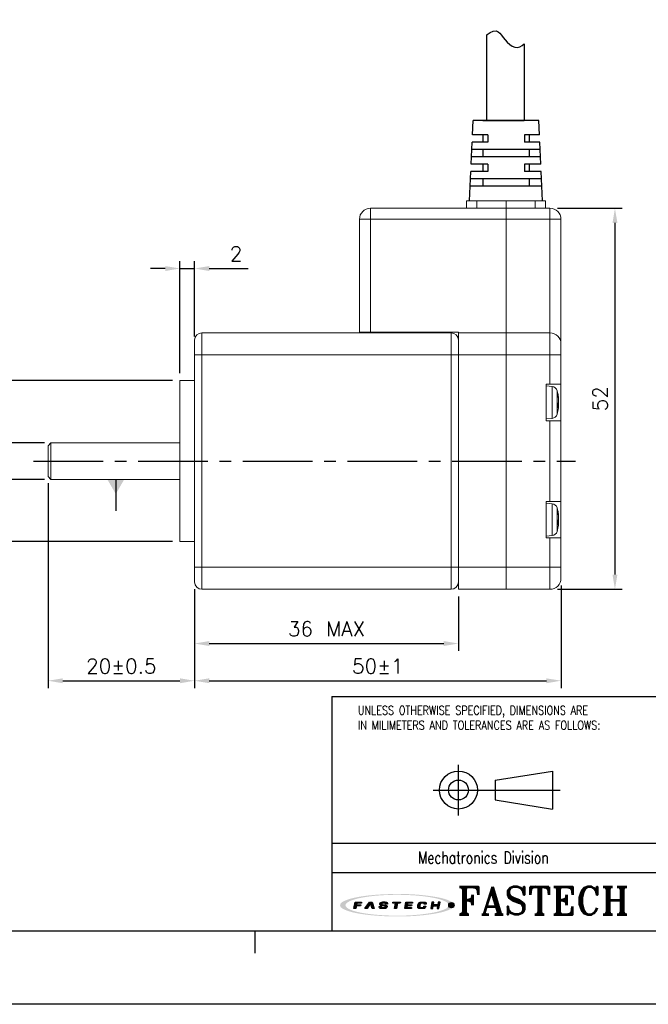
# Model space of a CAD drawing. Header units: millimetres. Extents: x 0 to 297, y 0 to 210.
# Tile 2 of 4: x 116 to 202, y 0 to 134. Entities that reach past the tile are written whole.
import ezdxf

# ---------------------------------------------------------------- set-up
doc = ezdxf.new("R2010")
doc.units = ezdxf.units.MM
doc.header["$PDSIZE"] = -1
doc.linetypes.add('CENTER2', pattern=[28.575, 19.05, -3.175, 3.175, -3.175])
for name, color, linetype in [('LAYER_2', 1, 'Continuous'), ('LAYER_4', 3, 'Continuous'), ('SHEET', 1, 'Continuous')]:
    doc.layers.add(name, color=color, linetype=linetype)
doc.styles.add('SHEET1', font='ROMANS.SHX', dxfattribs={"width": 0.8, "height": 3})
doc.styles.add('SHEET3', font='ROMANT.SHX', dxfattribs={"height": 3})
doc.styles.get("Standard").update_dxf_attribs({"font": 'txt.shx', "bigfont": 'whgtxt.shx'})
doc.dimstyles.new('ISO-25', dxfattribs={"dimtxt": 2.5, "dimasz": 2.5, "dimexe": 1.25, "dimexo": 0.625, "dimtad": 1, "dimtxsty": 'Standard', "dimcen": 2.5, "dimadec": 0, "dimazin": 0, "dimtfac": 1, "dimtmove": 0, "dimatfit": 3, "dimfxl": 0, "dimarcsym": 0})

# ---------------------------------------------------------------- blocks, each defined once
blk = doc.blocks.new('AI9-BLK2')
at = {"layer": 'LAYER_4'}
h = blk.add_hatch(color=12, dxfattribs=at)
edge = h.paths.add_edge_path()
edge.add_spline(control_points=[(66.5, 0), (66.5, -3.5), (61.3, -5.3), (58.7, -6.3), (52, -8.8), (44.8, -10), (37.7, -11), (17.3, -13.9), (-3.7, -14.1), (-24.3, -12.5), (-32.9, -11.8), (-41.6, -10.8), (-50, -8.9), (-54.9, -7.7), (-60.6, -6.4), (-64.7, -3.2), (-73, 3.4), (-52.4, 8.3), (-49.2, 9), (-40.6, 10.9), (-31.8, 11.9), (-23.1, 12.6), (-12.4, 13.4), (-1.5, 13.6), (9.2, 13.3), (19.1, 13), (29, 12.3), (38.8, 10.9), (45.7, 9.9), (52.7, 8.7), (59.3, 6.1), (61.8, 5.2), (66.5, 3.3), (66.5, 0), (66.6, -0.8), (73.6, -0.7), (73.6, 0), (73.5, 3.5), (68.7, 5.4), (66.1, 6.4), (59.6, 9), (52.6, 10.3), (45.8, 11.3), (24.9, 14.6), (3.4, 15.1), (-17.7, 14), (-27.4, 13.6), (-37.2, 12.7), (-46.8, 11.2), (-53.5, 10.1), (-60.4, 8.7), (-66.7, 6.1), (-69.1, 5.1), (-73.9, 3.1), (-73.6, -0.3), (-73.4, -3.7), (-68.1, -5.6), (-65.5, -6.6), (-58.9, -9.2), (-51.8, -10.4), (-44.8, -11.5), (-35, -13), (-25, -13.7), (-15.1, -14.2), (5.8, -15), (27.1, -14.4), (47.8, -11), (54.2, -9.9), (60.6, -8.6), (66.6, -6.1), (69.1, -5.1), (73.5, -3.2), (73.6, 0), (73.6, 0.8), (66.6, 0.9), (66.5, 0)], knot_values=[0, 0, 0, 0, 1, 1, 1, 2, 2, 2, 3, 3, 3, 4, 4, 4, 5, 5, 5, 6, 6, 6, 7, 7, 7, 8, 8, 8, 9, 9, 9, 10, 10, 10, 11, 11, 11, 12, 12, 12, 13, 13, 13, 14, 14, 14, 15, 15, 15, 16, 16, 16, 17, 17, 17, 18, 18, 18, 19, 19, 19, 20, 20, 20, 21, 21, 21, 22, 22, 22, 23, 23, 23, 24, 24, 24, 25, 25, 25, 25], degree=3, periodic=0)
blk = doc.blocks.new('AI9-BLK1')
at = {"layer": 'LAYER_4', "color": 7}
blk.add_blockref('AI9-BLK2', (0, 0), dxfattribs=at)
blk = doc.blocks.new('AI9-BLK3')
at = {"layer": 'LAYER_2'}
for points in [[(-55.6, -4.3), (-54.1, 4.2), (-45.8, 4.1), (-46, 2.8), (-51.9, 2.8), (-52.2, 0.7), (-46.8, 0.6), (-47, -0.8), (-52.4, -0.8), (-53.1, -4.3)], [(-41.4, -4.2), (-35.7, 4.2), (-32.1, 4.2), (-29.5, -4.1), (-32.2, -4.1), (-34.2, 2.7), (-38.7, -4.2)], [(-5.3, 4.2), (4.3, 4.1), (4.1, 2.7), (0.4, 2.7), (-0.8, -4.2), (-3.2, -4.2), (-2.1, 2.7), (-5.6, 2.7)], [(11.4, 4.2), (20, 4.1), (19.8, 2.8), (13.7, 2.8), (13.4, 0.8), (19, 0.7), (18.8, -0.6), (13.1, -0.6), (12.7, -2.7), (18.7, -2.8), (18.5, -4.2), (9.9, -4.2)], [(45, 4.2), (43.5, -4.1), (46, -4.2), (46.6, -0.6), (52.3, -0.7), (51.7, -4.2), (54.1, -4.2), (55.6, 4.2), (53.1, 4.2), (52.5, 0.8), (46.9, 0.8), (47.5, 4.2)]]:
    blk.add_hatch(color=12, dxfattribs=at).paths.add_polyline_path(points)
h = blk.add_hatch(color=12, dxfattribs=at)
edge = h.paths.add_edge_path()
edge.add_spline(control_points=[(-15.2, -1.5), (-15.2, -2.9), (-16.3, -2.9), (-17.5, -2.9), (-17.7, -2.9), (-18.2, -2.9), (-18.5, -2.9), (-20, -2.9), (-20.4, -2.7), (-20.4, -2.1), (-20.4, -1.9), (-20.4, -1.4), (-20.4, -1.4), (-20.4, -1.4), (-22.9, -1.4), (-22.9, -1.4), (-22.9, -1.4), (-22.9, -2.3), (-22.9, -2.5), (-22.9, -3.9), (-21.3, -4.3), (-19.8, -4.3), (-19.5, -4.3), (-17.1, -4.3), (-16.9, -4.3), (-14.1, -4.3), (-12.8, -3.1), (-12.8, -1.8), (-12.8, -1.7), (-12.8, -1.1), (-12.8, -1), (-12.8, 0.2), (-14.1, 0.7), (-16.1, 0.7), (-16.3, 0.7), (-17.5, 0.7), (-17.7, 0.7), (-19.1, 0.7), (-19.7, 0.9), (-19.6, 1.9), (-19.5, 2.9), (-18.4, 2.9), (-17.8, 2.9), (-17.6, 2.9), (-16.5, 2.9), (-16.2, 2.9), (-15, 2.9), (-14.8, 2.6), (-14.8, 2.3), (-14.8, 2.1), (-14.9, 1.7), (-14.9, 1.7), (-14.9, 1.7), (-12.3, 1.6), (-12.3, 1.6), (-12.3, 1.6), (-12.3, 2.6), (-12.3, 2.8), (-12.3, 3.9), (-14.1, 4.3), (-15.7, 4.3), (-16.8, 4.3), (-17.9, 4.3), (-18.2, 4.3), (-20.4, 4.3), (-22, 3.6), (-22.1, 2), (-22.1, 1.8), (-22.1, 1.3), (-22.1, 1.1), (-22.2, -0.1), (-20.7, -0.6), (-19.2, -0.6), (-19, -0.6), (-17.3, -0.7), (-17.1, -0.7), (-15.5, -0.7), (-15.2, -1.1), (-15.2, -1.5)], knot_values=[0, 0, 0, 0, 1, 1, 1, 2, 2, 2, 3, 3, 3, 4, 4, 4, 5, 5, 5, 6, 6, 6, 7, 7, 7, 8, 8, 8, 9, 9, 9, 10, 10, 10, 11, 11, 11, 12, 12, 12, 13, 13, 13, 14, 14, 14, 15, 15, 15, 16, 16, 16, 17, 17, 17, 18, 18, 18, 19, 19, 19, 20, 20, 20, 21, 21, 21, 22, 22, 22, 23, 23, 23, 24, 24, 24, 25, 25, 25, 26, 26, 26, 26], degree=3, periodic=0)
h = blk.add_hatch(color=12, dxfattribs=at)
edge = h.paths.add_edge_path()
edge.add_spline(control_points=[(35, 1.4), (35, 1.4), (37.4, 1.4), (37.4, 1.4), (37.4, 1.4), (37.5, 2), (37.5, 2.4), (37.5, 3.1), (37.3, 4.2), (34.5, 4.2), (34.2, 4.2), (32.2, 4.2), (31.6, 4.2), (28.5, 4.3), (27.4, 2.7), (27.2, 1.5), (27.1, 1), (26.8, -0.6), (26.7, -1.2), (26.5, -2.6), (26.6, -4.3), (30.1, -4.3), (30.5, -4.3), (31.7, -4.3), (32.2, -4.3), (34.9, -4.3), (36.6, -4), (36.9, -2.3), (36.9, -1.9), (37, -1.1), (37, -1.1), (37, -1.1), (34.6, -1.1), (34.6, -1.1), (34.6, -1.1), (34.6, -1.6), (34.6, -1.7), (34.4, -2.5), (33.8, -2.8), (32.5, -2.8), (32.2, -2.8), (31.2, -2.8), (30.8, -2.8), (29.4, -2.8), (29.1, -2.3), (29.2, -1.4), (29.2, -1), (29.5, 0.7), (29.5, 1.1), (29.8, 2.5), (30.7, 2.8), (31.7, 2.8), (32.2, 2.8), (33.4, 2.8), (33.7, 2.8), (34.7, 2.8), (35.1, 2.5), (35.1, 1.9), (35, 1.7), (35, 1.4), (35, 1.4)], knot_values=[0, 0, 0, 0, 1, 1, 1, 2, 2, 2, 3, 3, 3, 4, 4, 4, 5, 5, 5, 6, 6, 6, 7, 7, 7, 8, 8, 8, 9, 9, 9, 10, 10, 10, 11, 11, 11, 12, 12, 12, 13, 13, 13, 14, 14, 14, 15, 15, 15, 16, 16, 16, 17, 17, 17, 18, 18, 18, 19, 19, 19, 20, 20, 20, 20], degree=3, periodic=0)
at = {"layer": 'LAYER_2', "color": 12}
for points in [[(-55.6, -4.3), (-54.1, 4.2), (-45.8, 4.1), (-46, 2.8), (-51.9, 2.8), (-52.2, 0.7), (-46.8, 0.6), (-47, -0.8), (-52.4, -0.8), (-53.1, -4.3)], [(-41.4, -4.2), (-35.7, 4.2), (-32.1, 4.2), (-29.5, -4.1), (-32.2, -4.1), (-34.2, 2.7), (-38.7, -4.2)], [(-5.3, 4.2), (4.3, 4.1), (4.1, 2.7), (0.4, 2.7), (-0.8, -4.2), (-3.2, -4.2), (-2.1, 2.7), (-5.6, 2.7)], [(11.4, 4.2), (20, 4.1), (19.8, 2.8), (13.7, 2.8), (13.4, 0.8), (19, 0.7), (18.8, -0.6), (13.1, -0.6), (12.7, -2.7), (18.7, -2.8), (18.5, -4.2), (9.9, -4.2)], [(45, 4.2), (43.5, -4.1), (46, -4.2), (46.6, -0.6), (52.3, -0.7), (51.7, -4.2), (54.1, -4.2), (55.6, 4.2), (53.1, 4.2), (52.5, 0.8), (46.9, 0.8), (47.5, 4.2)]]:
    blk.add_lwpolyline(points, close=True, dxfattribs=at)
for points, knots in [([(-15.2, -1.5), (-15.2, -2.9), (-16.3, -2.9), (-17.5, -2.9), (-17.7, -2.9), (-18.2, -2.9), (-18.5, -2.9), (-20, -2.9), (-20.4, -2.7), (-20.4, -2.1), (-20.4, -1.9), (-20.4, -1.4), (-20.4, -1.4), (-20.4, -1.4), (-22.9, -1.4), (-22.9, -1.4), (-22.9, -1.4), (-22.9, -2.3), (-22.9, -2.5), (-22.9, -3.9), (-21.3, -4.3), (-19.8, -4.3), (-19.5, -4.3), (-17.1, -4.3), (-16.9, -4.3), (-14.1, -4.3), (-12.8, -3.1), (-12.8, -1.8), (-12.8, -1.7), (-12.8, -1.1), (-12.8, -1), (-12.8, 0.2), (-14.1, 0.7), (-16.1, 0.7), (-16.3, 0.7), (-17.5, 0.7), (-17.7, 0.7), (-19.1, 0.7), (-19.7, 0.9), (-19.6, 1.9), (-19.5, 2.9), (-18.4, 2.9), (-17.8, 2.9), (-17.6, 2.9), (-16.5, 2.9), (-16.2, 2.9), (-15, 2.9), (-14.8, 2.6), (-14.8, 2.3), (-14.8, 2.1), (-14.9, 1.7), (-14.9, 1.7), (-14.9, 1.7), (-12.3, 1.6), (-12.3, 1.6), (-12.3, 1.6), (-12.3, 2.6), (-12.3, 2.8), (-12.3, 3.9), (-14.1, 4.3), (-15.7, 4.3), (-16.8, 4.3), (-17.9, 4.3), (-18.2, 4.3), (-20.4, 4.3), (-22, 3.6), (-22.1, 2), (-22.1, 1.8), (-22.1, 1.3), (-22.1, 1.1), (-22.2, -0.1), (-20.7, -0.6), (-19.2, -0.6), (-19, -0.6), (-17.3, -0.7), (-17.1, -0.7), (-15.5, -0.7), (-15.2, -1.1), (-15.2, -1.5)], [0, 0, 0, 0, 1, 1, 1, 2, 2, 2, 3, 3, 3, 4, 4, 4, 5, 5, 5, 6, 6, 6, 7, 7, 7, 8, 8, 8, 9, 9, 9, 10, 10, 10, 11, 11, 11, 12, 12, 12, 13, 13, 13, 14, 14, 14, 15, 15, 15, 16, 16, 16, 17, 17, 17, 18, 18, 18, 19, 19, 19, 20, 20, 20, 21, 21, 21, 22, 22, 22, 23, 23, 23, 24, 24, 24, 25, 25, 25, 26, 26, 26, 26]), ([(35, 1.4), (35, 1.4), (37.4, 1.4), (37.4, 1.4), (37.4, 1.4), (37.5, 2), (37.5, 2.4), (37.5, 3.1), (37.3, 4.2), (34.5, 4.2), (34.2, 4.2), (32.2, 4.2), (31.6, 4.2), (28.5, 4.3), (27.4, 2.7), (27.2, 1.5), (27.1, 1), (26.8, -0.6), (26.7, -1.2), (26.5, -2.6), (26.6, -4.3), (30.1, -4.3), (30.5, -4.3), (31.7, -4.3), (32.2, -4.3), (34.9, -4.3), (36.6, -4), (36.9, -2.3), (36.9, -1.9), (37, -1.1), (37, -1.1), (37, -1.1), (34.6, -1.1), (34.6, -1.1), (34.6, -1.1), (34.6, -1.6), (34.6, -1.7), (34.4, -2.5), (33.8, -2.8), (32.5, -2.8), (32.2, -2.8), (31.2, -2.8), (30.8, -2.8), (29.4, -2.8), (29.1, -2.3), (29.2, -1.4), (29.2, -1), (29.5, 0.7), (29.5, 1.1), (29.8, 2.5), (30.7, 2.8), (31.7, 2.8), (32.2, 2.8), (33.4, 2.8), (33.7, 2.8), (34.7, 2.8), (35.1, 2.5), (35.1, 1.9), (35, 1.7), (35, 1.4), (35, 1.4)], [0, 0, 0, 0, 1, 1, 1, 2, 2, 2, 3, 3, 3, 4, 4, 4, 5, 5, 5, 6, 6, 6, 7, 7, 7, 8, 8, 8, 9, 9, 9, 10, 10, 10, 11, 11, 11, 12, 12, 12, 13, 13, 13, 14, 14, 14, 15, 15, 15, 16, 16, 16, 17, 17, 17, 18, 18, 18, 19, 19, 19, 20, 20, 20, 20])]:
    blk.add_open_spline(points, degree=3, knots=knots, dxfattribs=at)
blk = doc.blocks.new('*D174')
at = {"color": 8, "lineweight": -2}
for p, q in [((137.28, 85.14), (106.73, 85.14)), ((107.73, 65.14), (107.73, 83.14)), ((137.28, 63.14), (106.73, 63.14))]:
    blk.add_line(p, q, dxfattribs=at)
at = {"color": 8}
for points in [[(107.39, 83.14), (108.06, 83.14), (107.73, 85.14)], [(107.39, 65.14), (108.06, 65.14), (107.73, 63.14)]]:
    blk.add_solid(points, dxfattribs=at)
at = {"layer": 'Defpoints', "color": 0}
for p in [(107.73, 85.14), (138.28, 85.14), (138.28, 63.14)]:
    blk.add_point(p, dxfattribs=at)
at = {"color": 3, "insert": (105.09, 74.14), "char_height": 2, "attachment_point": 5, "rotation": 90}
blk.add_mtext('\\A1;%%C22{\\H1.400000;\\S 0^ -0.05;}', dxfattribs=at)
blk = doc.blocks.new('*D175')
at = {"color": 8, "lineweight": -2}
for p, q in [((114.22, 78.64), (114.22, 92.71)), ((119.78, 76.64), (113.22, 76.64)), ((114.22, 71.64), (114.22, 76.64)), ((119.78, 71.64), (113.22, 71.64)), ((114.22, 69.64), (114.22, 67.64))]:
    blk.add_line(p, q, dxfattribs=at)
at = {"color": 8}
for points in [[(113.88, 78.64), (114.55, 78.64), (114.22, 76.64)], [(113.88, 69.64), (114.55, 69.64), (114.22, 71.64)]]:
    blk.add_solid(points, dxfattribs=at)
at = {"layer": 'Defpoints', "color": 0}
for p in [(114.22, 76.64), (120.78, 76.64), (120.78, 71.64)]:
    blk.add_point(p, dxfattribs=at)
at = {"color": 3, "insert": (111.58, 86.67), "char_height": 2, "attachment_point": 5, "rotation": 90}
blk.add_mtext('\\A1;%%C5{\\H1.400000;\\S 0^ -0.013;}', dxfattribs=at)
blk = doc.blocks.new('*D176')
at = {"color": 8, "lineweight": -2}
for p, q in [((120.28, 71.14), (120.28, 43.16)), ((140.28, 56.64), (140.28, 43.16)), ((122.28, 44.16), (138.28, 44.16))]:
    blk.add_line(p, q, dxfattribs=at)
at = {"color": 8}
for points in [[(122.28, 44.49), (122.28, 43.82), (120.28, 44.16)], [(138.28, 44.49), (138.28, 43.82), (140.28, 44.16)]]:
    blk.add_solid(points, dxfattribs=at)
at = {"layer": 'Defpoints', "color": 0}
for p in [(120.28, 72.14), (140.28, 57.64), (140.28, 44.16)]:
    blk.add_point(p, dxfattribs=at)
at = {"color": 3, "insert": (130.28, 46.16), "char_height": 2, "attachment_point": 5}
blk.add_mtext('\\A1;20±0.5', dxfattribs=at)
blk = doc.blocks.new('*D177')
at = {"color": 8, "lineweight": -2}
for p, q in [((140.28, 56.64), (140.28, 48.24)), ((176.28, 55.64), (176.28, 48.24)), ((142.28, 49.24), (174.28, 49.24))]:
    blk.add_line(p, q, dxfattribs=at)
at = {"color": 8}
for points in [[(142.28, 49.57), (142.28, 48.9), (140.28, 49.24)], [(174.28, 49.57), (174.28, 48.9), (176.28, 49.24)]]:
    blk.add_solid(points, dxfattribs=at)
at = {"layer": 'Defpoints', "color": 0}
for p in [(140.28, 57.64), (176.28, 56.64), (176.28, 49.24)]:
    blk.add_point(p, dxfattribs=at)
at = {"color": 3, "insert": (158.28, 51.24), "char_height": 2, "attachment_point": 5}
blk.add_mtext('\\A1;36 MAX', dxfattribs=at)
blk = doc.blocks.new('*D178')
at = {"color": 8, "lineweight": -2}
for p, q in [((138.28, 86.14), (138.28, 101.42)), ((140.28, 91.14), (140.28, 101.42)), ((136.28, 100.42), (134.28, 100.42)), ((138.28, 100.42), (140.28, 100.42)), ((142.28, 100.42), (147.61, 100.42))]:
    blk.add_line(p, q, dxfattribs=at)
at = {"color": 8}
for points in [[(136.28, 100.75), (136.28, 100.08), (138.28, 100.42)], [(142.28, 100.75), (142.28, 100.08), (140.28, 100.42)]]:
    blk.add_solid(points, dxfattribs=at)
at = {"layer": 'Defpoints', "color": 0}
for p in [(140.28, 100.42), (140.28, 90.14), (138.28, 85.14)]:
    blk.add_point(p, dxfattribs=at)
at = {"color": 3, "insert": (145.94, 102.42), "char_height": 2, "attachment_point": 5}
blk.add_mtext('\\A1;2', dxfattribs=at)
blk = doc.blocks.new('*D179')
at = {"color": 8, "lineweight": -2}
for p, q in [((140.28, 56.64), (140.28, 43.16)), ((190.28, 57.14), (190.28, 43.16)), ((142.28, 44.16), (188.28, 44.16))]:
    blk.add_line(p, q, dxfattribs=at)
at = {"color": 8}
for points in [[(142.28, 44.49), (142.28, 43.82), (140.28, 44.16)], [(188.28, 44.49), (188.28, 43.82), (190.28, 44.16)]]:
    blk.add_solid(points, dxfattribs=at)
at = {"layer": 'Defpoints', "color": 0}
for p in [(190.28, 58.14), (140.28, 57.64), (190.28, 44.16)]:
    blk.add_point(p, dxfattribs=at)
at = {"color": 3, "insert": (165.28, 46.16), "char_height": 2, "attachment_point": 5}
blk.add_mtext('\\A1;50±1', dxfattribs=at)
blk = doc.blocks.new('*D180')
at = {"color": 8, "lineweight": -2}
for p, q in [((189.78, 108.64), (198.64, 108.64)), ((197.64, 106.64), (197.64, 58.64)), ((189.78, 56.64), (198.64, 56.64))]:
    blk.add_line(p, q, dxfattribs=at)
at = {"color": 8}
for points in [[(197.31, 106.64), (197.98, 106.64), (197.64, 108.64)], [(197.31, 58.64), (197.98, 58.64), (197.64, 56.64)]]:
    blk.add_solid(points, dxfattribs=at)
at = {"layer": 'Defpoints', "color": 0}
for p in [(188.78, 108.64), (188.78, 56.64), (197.64, 56.64)]:
    blk.add_point(p, dxfattribs=at)
at = {"color": 3, "insert": (195.64, 82.64), "char_height": 2, "attachment_point": 5, "rotation": 90}
blk.add_mtext('\\A1;52', dxfattribs=at)

msp = doc.modelspace()

# ---------------------------------------------------------------- hatches: boundary and pattern name
h = msp.add_hatch(color=1)
edge = h.paths.add_edge_path()
edge.add_arc((175.3273, 13.5263), 0.3631, 0, 360)

# ---------------------------------------------------------------- linework, layer by layer
at = {"color": 0}
for p, q in [((180.1326, 132.281), (180.2202, 132.3639)), ((180.2202, 132.3639), (180.6244, 132.6506)), ((180.6244, 132.6506), (181.0336, 132.8284)), ((181.0336, 132.8284), (181.4193, 132.8511)), ((181.4193, 132.8511), (181.6861, 132.7416)), ((181.6861, 132.7416), (181.9318, 132.5395)), ((181.9318, 132.5395), (182.1665, 132.2719)), ((182.1665, 132.2719), (182.4005, 131.966)), ((182.4005, 131.966), (182.6448, 131.6488)), ((182.6448, 131.6488), (182.9546, 131.2946)), ((182.9546, 131.2946), (183.2873, 130.9869)), ((183.2873, 130.9869), (183.6363, 130.7501)), ((183.6363, 130.7501), (183.9967, 130.6085)), ((183.9967, 130.6085), (184.3628, 130.5868)), ((184.3628, 130.5868), (184.6783, 130.6765)), ((184.6783, 130.6765), (184.9839, 130.8507)), ((184.9839, 130.8507), (185.245, 131.0653))]:
    msp.add_line(p, q, dxfattribs=at)
for p, q in [((180.1326, 132.281), (180.1326, 120.641)), ((185.245, 131.0653), (185.245, 120.641)), ((178.1858, 118.641), (178.2767, 120.641)), ((187.2767, 120.641), (178.2767, 120.641)), ((184.9267, 120.641), (179.6267, 120.641)), ((185.3329, 120.641), (180.0447, 120.641)), ((180.1326, 120.641), (185.245, 120.641)), ((182.7329, 120.641), (184.9267, 120.641)), ((187.3676, 118.641), (187.2767, 120.641)), ((180.2767, 118.641), (178.1858, 118.641)), ((180.2767, 118.641), (178.1858, 118.641)), ((179.6267, 118.641), (179.6267, 117.641)), ((180.2767, 118.641), (180.2767, 117.641)), ((187.3676, 118.641), (185.2767, 118.641)), ((185.2767, 118.641), (185.2767, 117.641)), ((185.9267, 118.641), (185.9267, 117.641)), ((178.004, 114.641), (178.1403, 117.641)), ((180.2767, 117.641), (178.1403, 117.641)), ((180.2767, 117.641), (178.1403, 117.641)), ((187.413, 117.641), (185.2767, 117.641)), ((187.5494, 114.641), (187.413, 117.641)), ((187.504, 115.641), (178.0494, 115.641)), ((187.4585, 116.641), (178.0949, 116.641)), ((179.6267, 116.641), (179.6267, 115.641)), ((185.9267, 116.641), (185.9267, 115.641)), ((180.2767, 114.641), (178.004, 114.641)), ((179.6267, 114.641), (179.6267, 113.641)), ((180.2767, 114.641), (180.2767, 113.641)), ((187.5494, 114.641), (185.2767, 114.641)), ((185.2767, 114.641), (185.2767, 113.641)), ((185.9267, 114.641), (185.9267, 113.641)), ((177.7767, 109.641), (177.9585, 113.641)), ((180.2767, 113.641), (177.9585, 113.641)), ((187.5949, 113.641), (185.2767, 113.641)), ((187.7767, 109.641), (187.5949, 113.641)), ((187.6858, 111.641), (177.8676, 111.641)), ((187.6403, 112.641), (177.913, 112.641)), ((179.6267, 112.641), (179.6267, 111.641)), ((185.9267, 112.641), (185.9267, 111.641))]:
    msp.add_line(p, q)
at = {"lineweight": 35}
msp.add_line((179.6267, 120.641), (182.7329, 120.641), dxfattribs=at)
at = {"color": 7, "linetype": 'Continuous', "lineweight": 15}
for p, q in [((177.3767, 109.641), (177.3767, 108.641)), ((177.3767, 109.641), (178.7767, 109.641)), ((178.7767, 109.641), (178.7767, 108.641)), ((178.7767, 109.641), (182.7767, 109.641)), ((182.7767, 109.641), (186.7767, 109.641)), ((182.7767, 109.641), (182.7767, 108.641)), ((186.7767, 108.641), (186.7767, 109.641)), ((186.7767, 109.641), (188.1767, 109.641)), ((188.1767, 108.641), (188.1767, 109.641)), ((164.2767, 107.141), (164.2767, 108.641)), ((164.2767, 108.641), (182.7767, 108.641)), ((182.7767, 108.641), (188.7767, 108.641)), ((182.7767, 107.141), (182.7767, 108.641)), ((188.7767, 108.641), (188.7767, 107.141)), ((162.7767, 107.141), (164.2767, 107.141)), ((162.7767, 91.741), (162.7767, 107.141)), ((164.2767, 107.141), (164.2767, 91.741)), ((182.7767, 107.141), (164.2767, 107.141)), ((188.7767, 107.141), (182.7767, 107.141)), ((182.7767, 91.641), (182.7767, 107.141)), ((188.7767, 91.641), (188.7767, 107.141)), ((190.2767, 107.141), (188.7767, 107.141)), ((190.2767, 107.141), (190.2767, 90.141)), ((141.2767, 88.641), (141.2767, 91.641)), ((141.2767, 91.641), (175.2767, 91.641)), ((164.2767, 91.741), (162.7767, 91.741)), ((176.2767, 91.741), (164.2767, 91.741)), ((165.2767, 91.741), (165.2767, 91.641)), ((175.2767, 88.641), (175.2767, 91.641)), ((176.2767, 91.641), (176.2767, 91.741)), ((182.7767, 91.641), (176.2767, 91.641)), ((176.2767, 88.641), (176.2767, 91.641)), ((182.7767, 88.641), (182.7767, 91.641)), ((182.7767, 91.641), (188.7767, 91.641)), ((188.7767, 88.641), (188.7767, 91.641)), ((140.2767, 90.641), (140.2767, 88.641)), ((190.2767, 90.141), (190.2767, 88.641)), ((140.2767, 59.641), (140.2767, 88.641)), ((141.2767, 88.641), (140.2767, 88.641)), ((175.2767, 88.641), (141.2767, 88.641)), ((141.2767, 88.641), (141.2767, 59.641)), ((175.2767, 59.641), (175.2767, 88.641)), ((176.2767, 88.641), (175.2767, 88.641)), ((182.7767, 88.641), (176.2767, 88.641)), ((176.2767, 88.641), (176.2767, 59.641)), ((182.7767, 88.641), (182.7767, 59.641)), ((182.7767, 88.641), (188.7767, 88.641)), ((188.7767, 88.641), (190.2767, 88.641)), ((188.7767, 84.641), (188.7767, 88.641)), ((190.2767, 88.641), (190.2767, 84.641)), ((140.2767, 85.141), (138.2767, 85.141)), ((138.2767, 85.141), (138.2767, 63.141)), ((188.2767, 84.641), (188.7767, 84.641)), ((188.2767, 84.641), (188.2767, 79.641)), ((189.0587, 84.3226), (188.2767, 84.391)), ((190.2767, 84.641), (188.7767, 84.641)), ((190.2767, 79.641), (190.2767, 84.641)), ((189.9438, 82.6184), (189.9438, 82.7658)), ((189.9438, 82.5474), (189.9438, 82.1923)), ((189.9438, 81.7347), (189.9438, 82.0897)), ((189.9438, 81.7347), (189.8417, 81.7422)), ((189.9438, 81.6637), (189.8417, 81.6668)), ((189.9361, 81.6636), (189.9438, 81.7347)), ((189.9438, 81.6637), (189.9438, 81.5162)), ((188.2767, 79.891), (189.0587, 79.9594)), ((188.2767, 79.641), (188.7767, 79.641)), ((188.7767, 68.641), (188.7767, 79.641)), ((188.7767, 79.641), (190.2767, 79.641)), ((190.2767, 79.641), (190.2767, 68.641)), ((120.6767, 76.641), (120.2767, 76.241)), ((138.2767, 76.641), (120.6767, 76.641)), ((120.6767, 76.641), (120.6767, 71.641)), ((120.2767, 72.041), (120.2767, 76.241)), ((120.2767, 72.041), (120.6767, 71.641)), ((120.6767, 71.641), (138.2767, 71.641)), ((188.2767, 68.641), (188.7767, 68.641)), ((188.2767, 68.641), (188.2767, 63.641)), ((190.2767, 68.641), (188.7767, 68.641)), ((190.2767, 63.641), (190.2767, 68.641)), ((189.0587, 68.3226), (188.2767, 68.391)), ((189.9438, 66.6184), (189.9438, 66.7658)), ((189.9438, 66.5474), (189.9438, 66.1923)), ((189.9438, 65.7347), (189.9438, 66.0897)), ((189.9438, 65.7347), (189.8417, 65.7422)), ((189.9438, 65.6637), (189.8417, 65.6668)), ((189.9361, 65.6636), (189.9438, 65.7347)), ((189.9438, 65.6637), (189.9438, 65.5162)), ((188.2767, 63.891), (189.0587, 63.9594)), ((188.2767, 63.641), (188.7767, 63.641)), ((188.7767, 59.641), (188.7767, 63.641)), ((188.7767, 63.641), (190.2767, 63.641)), ((190.2767, 63.641), (190.2767, 59.641)), ((138.2767, 63.141), (140.2767, 63.141)), ((140.2767, 59.641), (141.2767, 59.641)), ((140.2767, 59.641), (140.2767, 57.641)), ((141.2767, 59.641), (175.2767, 59.641)), ((141.2767, 56.641), (141.2767, 59.641)), ((175.2767, 59.641), (176.2767, 59.641)), ((175.2767, 56.641), (175.2767, 59.641)), ((182.7767, 59.641), (176.2767, 59.641)), ((176.2767, 56.641), (176.2767, 59.641)), ((182.7767, 59.641), (188.7767, 59.641)), ((182.7767, 56.641), (182.7767, 59.641)), ((188.7767, 56.641), (188.7767, 59.641)), ((188.7767, 59.641), (190.2767, 59.641)), ((190.2767, 59.641), (190.2767, 58.141)), ((175.2767, 56.641), (141.2767, 56.641)), ((182.7767, 56.641), (176.2767, 56.641)), ((182.7767, 56.641), (188.7767, 56.641))]:
    msp.add_line(p, q, dxfattribs=at)
at = {"color": 8, "linetype": 'Continuous', "lineweight": 15}
for p, q in [((189.0587, 84.3226), (189.0587, 84.1573)), ((189.0587, 84.1573), (189.0587, 79.9594)), ((189.7601, 83.7387), (189.7601, 83.6176)), ((189.7601, 83.6176), (189.7601, 80.5434)), ((189.0587, 68.3226), (189.0587, 68.1573)), ((189.0587, 68.1573), (189.0587, 63.9594)), ((189.7601, 67.7387), (189.7601, 67.6176)), ((189.7601, 67.6176), (189.7601, 64.5434))]:
    msp.add_line(p, q, dxfattribs=at)
at = {"color": 1, "linetype": 'CENTER2', "ltscale": 0.5}
msp.add_line((118.2767, 74.141), (192.2767, 74.141), dxfattribs=at)
at = {"color": 4}
msp.add_line((148.5, 10), (148.5, 7), dxfattribs=at)
at = {"color": 6}
msp.add_lwpolyline([(0, 210), (297, 210), (297, 0), (0, 0)], close=True, dxfattribs=at)
at = {"color": 4}
msp.add_lwpolyline([(10, 200), (287, 200), (287, 10), (10, 10)], close=True, dxfattribs=at)
at = {"color": 7, "linetype": 'Continuous', "lineweight": 15, "flags": 128}
for points in [[(189.9438, 82.0897), (189.9353, 82.1222), (189.9297, 82.141)], [(189.9438, 81.5162), (189.9353, 81.4377), (189.9297, 81.392)], [(189.9438, 66.0897), (189.9353, 66.1222), (189.9297, 66.141)], [(189.9438, 65.5162), (189.9353, 65.4377), (189.9297, 65.392)]]:
    msp.add_lwpolyline(points, dxfattribs=at)
at = {"color": 1}
msp.add_circle((175.3273, 13.5263), 0.3631, dxfattribs=at)
at = {"color": 7, "linetype": 'Continuous', "lineweight": 15}
for centre, radius, start, end in [((164.2767, 107.141), 1.5, 90, 180), ((188.7767, 107.141), 1.5, 0, 90), ((141.2767, 90.641), 1, 90, 180), ((175.2767, 90.641), 1, 0, 90), ((188.7767, 90.141), 1.5, 0, 90), ((188.9889, 83.5257), 0.8, 15.442716, 85), ((183.9767, 82.141), 6, 7.171002, 15.442716), ((184.8201, 82.2471), 5.1499, 5.781051, 12.816965), ((188.8997, 83.2803), 0.9483, 353.386966, 6.613034), ((184.8201, 82.0287), 5.1499, 5.781042, 12.817001), ((188.9202, 82.4489), 1.0553, 330.834371, 345.927723), ((183.9767, 82.141), 6, 344.557284, 352.828998), ((184.3073, 81.6703), 5.5407, 357.265561, 2.734439), ((188.9202, 81.9203), 1.0553, 330.834714, 345.927381), ((188.9889, 80.7564), 0.8, 275, 344.557284), ((188.9889, 67.5257), 0.8, 15.442716, 85), ((183.9767, 66.141), 6, 7.171002, 15.442716), ((184.8201, 66.2471), 5.1499, 5.781051, 12.816965), ((188.8997, 67.2803), 0.9483, 353.386966, 6.613034), ((184.8201, 66.0287), 5.1499, 5.781042, 12.817001), ((188.9202, 66.4489), 1.0553, 330.834371, 345.927723), ((184.3073, 65.6703), 5.5407, 357.265561, 2.734439), ((188.9889, 64.7564), 0.8, 275, 344.557284), ((183.9767, 66.141), 6, 344.557284, 352.828998), ((188.9202, 65.9203), 1.0553, 330.834714, 345.927381), ((188.7767, 58.141), 1.5, 270, 0), ((141.2767, 57.641), 1, 180, 270), ((175.2767, 57.641), 1, 270, 0)]:
    msp.add_arc(centre, radius, start, end, dxfattribs=at)
at = {"layer": 'SHEET', "color": 7}
for p, q in [((159, 42), (287, 42)), ((159, 42), (159, 10)), ((159, 22), (204, 22))]:
    msp.add_line(p, q, dxfattribs=at)
at = {"layer": 'SHEET'}
for p, q in [((176.2842, 25.7883), (176.2842, 32.7016)), ((181.284, 30.6029), (189.1232, 31.8375)), ((189.1232, 31.8375), (189.1232, 26.6525)), ((181.284, 30.6029), (181.284, 27.887)), ((172.8275, 29.245), (190.1725, 29.245)), ((181.284, 27.887), (189.1232, 26.6525)), ((159, 18), (287, 18))]:
    msp.add_line(p, q, dxfattribs=at)
for radius in [2.5925, 1.358]:
    msp.add_circle((176.2842, 29.245), radius, dxfattribs=at)

# ---------------------------------------------------------------- block references
at = {"layer": 'LAYER_2', "color": 7, "lineweight": 5, "xscale": 0.1058400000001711, "yscale": 0.1058400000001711, "zscale": 0.1058400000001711}
msp.add_blockref('AI9-BLK3', (167.9037, 13.5118), dxfattribs=at)
at = {"layer": 'LAYER_4', "color": 7, "lineweight": 5, "xscale": 0.1058400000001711, "yscale": 0.1058400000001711, "zscale": 0.1058400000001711}
msp.add_blockref('AI9-BLK1', (167.9122, 13.5237), dxfattribs=at)

# ---------------------------------------------------------------- texts
at = {"layer": 'SHEET'}
for s, height, style, width, p in [('UNLESS OTHERWISE SPECIFIED, DIMENSIONS ARE', 1.2, 'SHEET1', 0.8, (162.555, 39.5229)), ('IN MILIMETERS AND TOLERANCES ARE AS FOLLOWS:', 1.2, 'SHEET1', 0.8, (162.555, 37.4826)), ('Mechatronics Division', 1.65, 'SHEET3', 0.75, (170.7693, 19.1978))]:
    msp.add_text(s, height=height, dxfattribs=dict(at, style=style, width=width)).set_placement(p)
at = {"layer": 'SHEET', "color": 7, "style": 'SHEET3'}
msp.add_text('FASTECH', height=3.75, dxfattribs=at).set_placement((176.105, 12.26))

# ---------------------------------------------------------------- dimensions: what is measured, and where the dimension line sits
dim = msp.add_linear_dim(base=(197.6449, 56.641), p1=(188.7767, 108.641), p2=(188.7767, 56.641), angle=90, dimstyle='ISO-25', override={"dimtxt": 2, "dimasz": 2, "dimexe": 1, "dimexo": 1, "dimgap": 1, "dimdec": 3, "dimzin": 9, "dimdsep": 46, "dimcen": 0, "dimclrd": 8, "dimclre": 8, "dimclrt": 3, "dimadec": 3, "dimazin": 2, "dimtdec": 3, "dimfxl": 0.6, "dimtolj": 1, "dimtzin": 1, "dimarcsym": 1})
dim.commit()
dim.dimension.update_dxf_attribs({"geometry": '*D180', "text_midpoint": (195.6449, 82.641)})
for base, p1, p2, override, picture, middle in [((140.2767, 100.4175), (138.2767, 85.141), (140.2767, 90.141), {"dimtxt": 2, "dimasz": 2, "dimexe": 1, "dimexo": 1, "dimgap": 1, "dimdec": 3, "dimzin": 9, "dimdsep": 46, "dimcen": 0, "dimclrd": 8, "dimclre": 8, "dimclrt": 3, "dimadec": 3, "dimazin": 2, "dimtdec": 3, "dimfxl": 0.6, "dimtolj": 1, "dimtzin": 1, "dimarcsym": 1}, '*D178', (145.9433, 102.4175)), ((140.2767, 44.1565), (120.2767, 72.141), (140.2767, 57.641), {"dimtxt": 2, "dimasz": 2, "dimexe": 1, "dimexo": 1, "dimgap": 1, "dimdec": 3, "dimzin": 9, "dimdsep": 46, "dimcen": 0, "dimclrd": 8, "dimclre": 8, "dimclrt": 3, "dimadec": 3, "dimazin": 2, "dimtol": 1, "dimtp": 0.5, "dimtm": 0.5, "dimtdec": 3, "dimfxl": 0.6, "dimtolj": 1, "dimtzin": 9, "dimarcsym": 1}, '*D176', (130.2767, 46.1565)), ((190.2767, 44.1565), (140.2767, 57.641), (190.2767, 58.141), {"dimtxt": 2, "dimasz": 2, "dimexe": 1, "dimexo": 1, "dimgap": 1, "dimdec": 3, "dimzin": 9, "dimdsep": 46, "dimcen": 0, "dimclrd": 8, "dimclre": 8, "dimclrt": 3, "dimadec": 3, "dimazin": 2, "dimtol": 1, "dimtp": 1, "dimtm": 1, "dimtdec": 3, "dimfxl": 0.6, "dimtolj": 1, "dimtzin": 9, "dimarcsym": 1}, '*D179', (165.2767, 46.1565))]:
    dim = msp.add_linear_dim(base=base, p1=p1, p2=p2, dimstyle='ISO-25', override=override)
    dim.commit()
    dim.dimension.update_dxf_attribs({"geometry": picture, "text_midpoint": middle})
for base, p1, p2, override, picture, middle in [((114.2164, 76.641), (120.7767, 71.641), (120.7767, 76.641), {"dimtxt": 2, "dimasz": 2, "dimexe": 1, "dimexo": 1, "dimgap": 1, "dimdec": 3, "dimzin": 9, "dimdsep": 46, "dimcen": 0, "dimclrd": 8, "dimclre": 8, "dimclrt": 3, "dimadec": 3, "dimazin": 2, "dimtol": 1, "dimlim": 0, "dimtp": 0, "dimtm": 0.013, "dimtfac": 0.7, "dimtdec": 3, "dimfxl": 0.6, "dimtolj": 1, "dimtzin": 9, "dimarcsym": 1}, '*D175', (111.583, 86.6744)), ((107.7264, 85.141), (138.2767, 63.141), (138.2767, 85.141), {"dimtxt": 2, "dimasz": 2, "dimexe": 1, "dimexo": 1, "dimgap": 1, "dimdec": 3, "dimzin": 9, "dimdsep": 46, "dimcen": 0, "dimclrd": 8, "dimclre": 8, "dimclrt": 3, "dimadec": 3, "dimazin": 2, "dimtol": 1, "dimtm": 0.05, "dimtfac": 0.7, "dimtdec": 3, "dimfxl": 0.6, "dimtolj": 1, "dimtzin": 9, "dimarcsym": 1}, '*D174', (105.0931, 74.141))]:
    dim = msp.add_linear_dim(base=base, p1=p1, p2=p2, angle=90, text='%%C<>', dimstyle='ISO-25', override=override)
    dim.commit()
    dim.dimension.update_dxf_attribs({"geometry": picture, "text_midpoint": middle})
dim = msp.add_linear_dim(base=(176.2767, 49.2367), p1=(140.2767, 57.641), p2=(176.2767, 56.641), text='<> MAX', dimstyle='ISO-25', override={"dimtxt": 2, "dimasz": 2, "dimexe": 1, "dimexo": 1, "dimgap": 1, "dimdec": 3, "dimzin": 9, "dimdsep": 46, "dimcen": 0, "dimclrd": 8, "dimclre": 8, "dimclrt": 3, "dimadec": 3, "dimazin": 2, "dimtdec": 3, "dimfxl": 0.6, "dimtolj": 1, "dimtzin": 1, "dimarcsym": 1})
dim.commit()
dim.dimension.update_dxf_attribs({"geometry": '*D177', "text_midpoint": (158.2767, 51.2367)})

# ---------------------------------------------------------------- leaders
msp.add_leader([(129.5267, 71.641), (129.5267, 67.3688)], dimstyle='ISO-25', override={"dimtxt": 2, "dimasz": 2, "dimexe": 1, "dimexo": 1, "dimgap": 1, "dimtad": 0, "dimdec": 3, "dimzin": 9, "dimdsep": 46, "dimcen": 0, "dimclrd": 8, "dimclre": 8, "dimclrt": 3, "dimadec": 3, "dimazin": 2, "dimtdec": 3, "dimldrblk": 'DatumFilled', "dimfxl": 0.6, "dimtolj": 1, "dimtzin": 1, "dimarcsym": 1})

doc.saveas('drawing.dxf')
